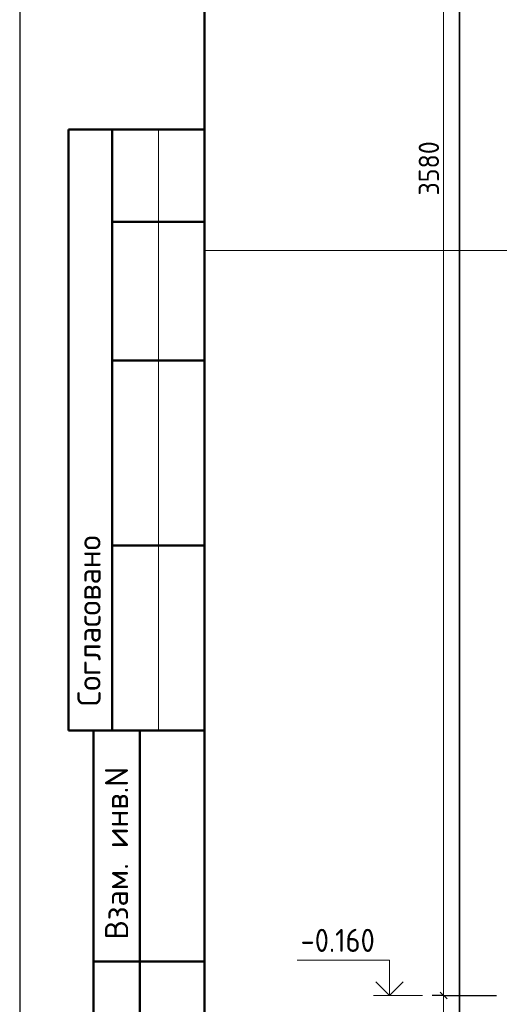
# Model space of a CAD drawing. Header units: millimetres. Extents: x 0 to 42000, y 0 to 29700.
# Tile 2 of 14: x 0 to 5188, y 6036 to 16688. Entities that reach past the tile are written whole.
import ezdxf

# ---------------------------------------------------------------- set-up
doc = ezdxf.new("R2010")
doc.units = ezdxf.units.MM
doc.layers.add('Standard', color=7, linetype='Continuous', lineweight=25)
doc.styles.add('ISOCPEUR', font='txt')

msp = doc.modelspace()

# ---------------------------------------------------------------- linework, layer by layer
at = {"layer": 'Standard', "color": 7, "linetype": 'Continuous', "lineweight": 25, "transparency": 33554687}
for p, q in [((2000, 29200), (2000, 1058)), ((4549, 6169), (4624, 6094))]:
    msp.add_line(p, q, dxfattribs=at)
at = {"layer": 'Standard', "color": 7, "linetype": 'Continuous', "lineweight": 13, "transparency": 33554687}
for p, q in [((4586, 24032), (4586, 6132)), ((1500, 15500), (1500, 9000)), ((4356, 6132), (3826, 6132)), ((4586, 6132), (4586, 5132))]:
    msp.add_line(p, q, dxfattribs=at)
at = {"layer": 'Standard', "color": 7, "linetype": 'Continuous', "lineweight": 50, "transparency": 33554687}
for p, q in [((6, 15500), (0, 15500)), ((2000, 15500), (527, 15500)), ((527, 15500), (527, 9000)), ((527, 15500), (527, 9000)), ((1000, 15500), (1000, 9000)), ((2000, 14500), (1000, 14500)), ((2000, 13000), (1000, 13000)), ((2000, 11000), (1000, 11000)), ((0, 9000), (6, 9000)), ((527, 9000), (2000, 9000)), ((800, 500), (800, 9000)), ((800, 500), (800, 9000)), ((1300, 500), (1300, 9000)), ((800, 6500), (2000, 6500))]:
    msp.add_line(p, q, dxfattribs=at)
at = {"layer": 'Standard', "color": 7, "linetype": 'Continuous', "lineweight": -3, "transparency": 33554687}
for q in [(4461, 6132), (4711, 6132), (5158, 6132)]:
    msp.add_line((4586, 6132), q, dxfattribs=at)
at = {"layer": 'Standard', "color": 7, "linetype": 'Continuous', "lineweight": 25, "transparency": 33554687}
msp.add_lwpolyline([(0, 0), (42000, 0), (42000, 29700), (0, 29700), (0, 0)], close=True, dxfattribs=at)
at = {"layer": 'Standard', "color": 7, "linetype": 'Continuous', "lineweight": 50, "transparency": 33554687}
msp.add_lwpolyline([(2000, 29200), (41500, 29200), (41500, 500), (2000, 500), (2000, 29200)], close=True, dxfattribs=at)
at = {"layer": 'Standard', "color": 7, "linetype": 'Continuous', "lineweight": 35, "transparency": 33554687}
for points in [[(23000, 29200), (2000, 29200), (2000, 500), (23000, 500), (23000, 29200)], [(4148, 6280), (4000, 6132), (3852, 6280)]]:
    msp.add_lwpolyline(points, dxfattribs=at)
at = {"layer": 'Standard', "color": 7, "linetype": 'Continuous', "lineweight": 13, "transparency": 33554687}
for points in [[(24480, 29200), (2000, 29200), (2000, 14191), (24480, 14191), (24480, 29200)], [(4000, 6132), (4000, 6512), (3000, 6512)]]:
    msp.add_lwpolyline(points, dxfattribs=at)
at = {"layer": 'Standard', "color": 254, "linetype": 'Continuous', "lineweight": 35, "true_color": 0xc4c4ff, "transparency": 33554687}
msp.add_lwpolyline([(4758, 3632), (12108, 3632), (12108, 26187), (4758, 26187), (4758, 3632)], dxfattribs=at)

# ---------------------------------------------------------------- texts
at = {"layer": 'Standard', "color": 7, "linetype": 'Continuous', "lineweight": 25, "transparency": 33554687, "insert": (4536, 14785), "char_height": 220, "width": 718.09, "attachment_point": 7, "rotation": 90, "style": 'ISOCPEUR'}
msp.add_mtext('\\W0.93;3580', dxfattribs=at)
at = {"layer": 'Standard', "color": 7, "linetype": 'Continuous', "lineweight": 50, "transparency": 33554687, "char_height": 250, "attachment_point": 7, "rotation": 90, "style": 'ISOCPEUR'}
for s, insert, width in [('\\A1;{\\fISOCPEUR|i0|b0;\\H250.000000;\\W1.000000;\\C7;Согласовано}\\P', (875, 9261), 2071.88), ('\\A1;{\\fISOCPEUR|i0|b0;\\H250.000000;\\W1.000000;\\C7;Взам. инв.N}\\P', (1173, 6736), 1909.1)]:
    msp.add_mtext(s, dxfattribs=dict(at, insert=insert, width=width))
at = {"layer": 'Standard', "color": 7, "linetype": 'Continuous', "lineweight": 25, "transparency": 33554687, "insert": (3038, 6603), "char_height": 250, "width": 1011.77, "attachment_point": 7, "style": 'ISOCPEUR'}
msp.add_mtext('\\W0.90;-0.160', dxfattribs=at)

doc.saveas('drawing.dxf')
